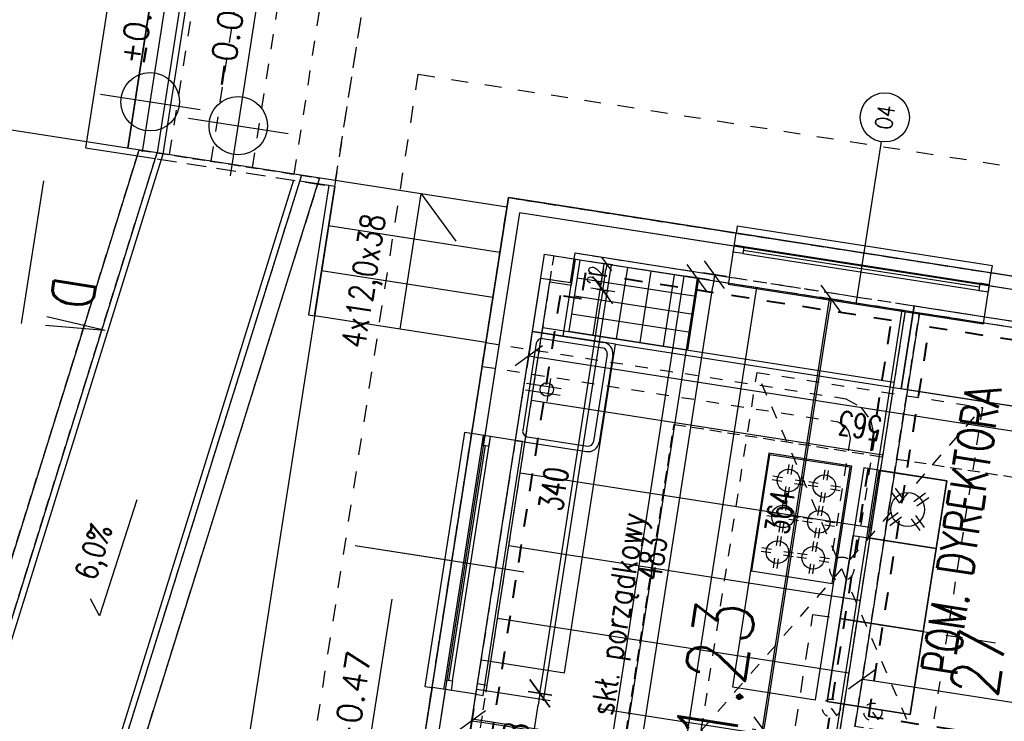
# Model space of a CAD drawing. Extents: x -38969 to 27108, y -24488 to 212598.
# Tile 186 of 256: x -8590 to -7770, y 39083 to 39667. Entities that reach past the tile are written whole.
import ezdxf
from ezdxf import colors
from ezdxf.entities.mleader import LeaderData, LeaderLine
from ezdxf.enums import TextEntityAlignment as Align
from ezdxf.math import Vec2, Vec3

# ---------------------------------------------------------------- set-up
doc = ezdxf.new("R2010")
doc.units = 0
doc.header["$LTSCALE"] = 100
doc.header["$MEASUREMENT"] = 0
for name, pattern in [('0.5_0.5', [1, 0.5, -0.5]), ('0.7_0.7', [1.4, 0.7, -0.7]), ('DASHDOT2', [0.5, 0.25, -0.125, 0, -0.125]), ('DASHED22', [0.15, 0.1, -0.05])]:
    doc.linetypes.add(name, pattern=pattern)
doc.layers.get('0').update_dxf_attribs({"linetype": 'CONTINUOUS'})
doc.layers.get('DEFPOINTS').update_dxf_attribs({"linetype": 'CONTINUOUS'})
for name, color, linetype in [('F_0-DIM', 6, 'CONTINUOUS'), ('F_0-MEBLE', 5, 'CONTINUOUS'), ('F_0-MEBLE kuchnia', 5, 'CONTINUOUS'), ('F_0-MUR istn', 200, 'CONTINUOUS'), ('F_0-MUW', 1, 'CONTINUOUS'), ('F_0-MUW pochylnia do rozb', 1, 'CONTINUOUS'), ('F_0-NR POM', 3, 'CONTINUOUS'), ('F_0-POMOCNICZA', 2, 'CONTINUOUS'), ('F_0-POW', 123, 'DASHED22'), ('F_0-STOLARKA', 6, 'CONTINUOUS'), ('F_0-STOLARKA TXT', 6, 'CONTINUOUS'), ('F_0-TXT', 123, 'CONTINUOUS'), ('F_0-znak przekroju', 3, 'CONTINUOUS'), ('F_1-DIM', 6, 'CONTINUOUS'), ('F_1-DIM100', 6, 'CONTINUOUS'), ('F_1-MUR istn', 200, 'CONTINUOUS'), ('F_1-MUW', 1, 'CONTINUOUS'), ('F_1-NR POM', 3, 'CONTINUOUS'), ('F_1-PLYTKI', 140, 'CONTINUOUS'), ('F_1-POMOCNICZA', 2, 'CONTINUOUS'), ('F_1-POW', 2, 'DASHED22'), ('F_1-POW pos', 2, 'DASHED22'), ('F_1-TXT', 123, 'CONTINUOUS'), ('F_1-WENTYLACJA', 2, 'CONTINUOUS'), ('F_1-WYKONCZENIE ŚCIANY', 140, 'CONTINUOUS'), ('t_1-TXT', 123, 'CONTINUOUS')]:
    doc.layers.add(name, color=color, linetype=linetype)
doc.styles.add('ROMANS', font='ROMANS.shx', dxfattribs={"width": 0.8})
doc.styles.get("Standard").update_dxf_attribs({"font": 'romans.shx', "width": 0.7})
doc.styles.add('TXT', font='romans.shx')
doc.dimstyles.new('DIM 50', dxfattribs={"dimscale": 10, "dimtxt": 1.2, "dimasz": 0.5, "dimexe": 0, "dimexo": 0, "dimgap": 0.2, "dimtad": 1, "dimdec": 4, "dimrnd": 0.5, "dimdsep": 46, "dimtxsty": 'ROMANS', "dimblk1": 'TICK1', "dimblk2": 'TICK1', "dimsah": 1, "dimcen": 0, "dimse1": 1, "dimse2": 1, "dimclrd": 6, "dimclre": 6, "dimclrt": 123, "dimadec": 0, "dimazin": 0, "dimtfac": 1, "dimtdec": 4, "dimtmove": 1, "dimatfit": 2, "dimfxl": 1, "dimtolj": 1, "dimarcsym": 0})
doc.dimstyles.new('DIM100', dxfattribs={"dimscale": 10, "dimtxt": 2, "dimasz": 1, "dimexe": 0, "dimexo": 0, "dimgap": 0.5, "dimtad": 1, "dimdec": 4, "dimrnd": 0.5, "dimdsep": 46, "dimtxsty": 'Standard', "dimblk1": 'TICK1', "dimblk2": 'TICK1', "dimsah": 1, "dimcen": 0, "dimse1": 1, "dimse2": 1, "dimclrd": 6, "dimclre": 6, "dimclrt": 123, "dimadec": 0, "dimazin": 0, "dimtfac": 1, "dimtdec": 4, "dimtmove": 2, "dimatfit": 3, "dimldrblk": 'TICK1', "dimfxl": 1, "dimtolj": 1, "dimarcsym": 0})

# ---------------------------------------------------------------- blocks, each defined once
blk = doc.blocks.new('TICK1')
at = {"color": 0}
for p, q in [((-1, -1), (1, 1)), ((0, -1), (0, 1)), ((0, 0), (-1, 0))]:
    blk.add_line(p, q, dxfattribs=at)
blk = doc.blocks.new('*D1556')
at = {"layer": 'DEFPOINTS', "color": 0}
for p in [(-8208.3, 39114.29), (-8156.4, 39106.21), (-8220.31, 39037.22)]:
    blk.add_point(p, dxfattribs=at)
at = {"layer": 'F_1-DIM100', "color": 6, "lineweight": -2, "transparency": 16777216}
blk.add_line((-8166.87, 39039.02), (-8157.94, 39096.33), dxfattribs=at)
at = {"layer": 'F_1-DIM100', "color": 6, "lineweight": -2, "transparency": 16777216, "xscale": 10, "yscale": 10, "zscale": 10}
for p, rotation in [((-8156.4, 39106.21), 81.14470898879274), ((-8168.41, 39029.14), 261.1447089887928)]:
    blk.add_blockref('TICK1', p, dxfattribs=dict(at, rotation=rotation))
at = {"layer": 'F_1-DIM100', "color": 123, "transparency": 16777216, "insert": (-8177.23, 39069.98), "char_height": 20, "attachment_point": 5, "rotation": 81.14471}
blk.add_mtext('\\A1;78', dxfattribs=at)
blk = doc.blocks.new('*D1557')
at = {"layer": 'DEFPOINTS', "color": 0}
for p in [(-8148.06, 39449.01), (-8104.06, 39442.16), (-8208.3, 39114.29)]:
    blk.add_point(p, dxfattribs=at)
at = {"layer": 'F_1-DIM100', "color": 6, "lineweight": -2, "transparency": 16777216}
blk.add_line((-8154.86, 39116.09), (-8105.6, 39432.27), dxfattribs=at)
at = {"layer": 'F_1-DIM100', "color": 6, "lineweight": -2, "transparency": 16777216, "xscale": 10, "yscale": 10, "zscale": 10}
for p, rotation in [((-8104.06, 39442.16), 81.14470898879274), ((-8156.4, 39106.21), 261.1447089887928)]:
    blk.add_blockref('TICK1', p, dxfattribs=dict(at, rotation=rotation))
at = {"layer": 'F_1-DIM100', "color": 123, "transparency": 16777216, "insert": (-8145.05, 39276.49), "char_height": 20, "attachment_point": 5, "rotation": 81.14471}
blk.add_mtext('\\A1;340', dxfattribs=at)
blk = doc.blocks.new('*D1558')
at = {"layer": 'DEFPOINTS', "color": 0}
for p in [(-8126.89, 39467.98), (-8100.68, 39463.89), (-8148.06, 39449.01)]:
    blk.add_point(p, dxfattribs=at)
at = {"layer": 'F_1-DIM', "color": 6, "lineweight": -2, "transparency": 16777216}
blk.add_line((-8103.29, 39447.1), (-8101.44, 39458.95), dxfattribs=at)
at = {"layer": 'F_1-DIM', "color": 6, "lineweight": -2, "transparency": 16777216, "xscale": 5, "yscale": 5, "zscale": 5}
for p, rotation in [((-8100.68, 39463.89), 81.14470898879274), ((-8104.06, 39442.16), 261.1447089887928)]:
    blk.add_blockref('TICK1', p, dxfattribs=dict(at, rotation=rotation))
at = {"layer": 'F_1-DIM', "color": 123, "transparency": 16777216, "insert": (-8110.27, 39454.26), "char_height": 12, "attachment_point": 5, "rotation": 81.14471, "style": 'ROMANS'}
blk.add_mtext('\\A1;22', dxfattribs=at)
blk = doc.blocks.new('*D1562')
at = {"layer": 'DEFPOINTS', "color": 0}
for p in [(-8126.89, 39467.98), (-8025.37, 39452.16), (-8314.68, 38431.53)]:
    blk.add_point(p, dxfattribs=at)
at = {"layer": 'F_1-DIM100', "color": 6, "lineweight": -2, "transparency": 16777216}
for p, q in [((-8026.91, 39442.28), (-8102.39, 38957.79)), ((-8185.93, 38421.59), (-8111.22, 38901.14))]:
    blk.add_line(p, q, dxfattribs=at)
at = {"layer": 'F_1-DIM100', "color": 6, "lineweight": -2, "transparency": 16777216, "xscale": 10, "yscale": 10, "zscale": 10}
for p, rotation in [((-8025.37, 39452.16), 81.14470898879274), ((-8187.47, 38411.71), 261.1447089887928)]:
    blk.add_blockref('TICK1', p, dxfattribs=dict(at, rotation=rotation))
at = {"layer": 'F_1-DIM100', "color": 123, "transparency": 16777216, "insert": (-8115.45, 38930.81), "char_height": 20, "attachment_point": 5, "rotation": 81.14471}
blk.add_mtext('\\A1;1053', dxfattribs=at)
blk = doc.blocks.new('*D1564')
at = {"layer": 'DEFPOINTS', "color": 0}
for p in [(-7913.8, 39434.78), (-7842.32, 39423.64), (-7896.38, 39063.67)]:
    blk.add_point(p, dxfattribs=at)
at = {"layer": 'F_1-DIM100', "color": 6, "lineweight": -2, "transparency": 16777216}
blk.add_line((-7968.3, 39085), (-7915.34, 39424.9), dxfattribs=at)
at = {"layer": 'F_1-DIM100', "color": 6, "lineweight": -2, "transparency": 16777216, "xscale": 10, "yscale": 10, "zscale": 10}
for p, rotation in [((-7913.8, 39434.78), 81.14470898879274), ((-7969.84, 39075.12), 261.1447089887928)]:
    blk.add_blockref('TICK1', p, dxfattribs=dict(at, rotation=rotation))
at = {"layer": 'F_1-DIM100', "color": 123, "transparency": 16777216, "insert": (-7956.64, 39257.26), "char_height": 20, "attachment_point": 5, "rotation": 81.14471}
blk.add_mtext('\\A1;364', dxfattribs=at)
blk = doc.blocks.new('*D1567')
at = {"layer": 'DEFPOINTS', "color": 0}
for p in [(-8208.3, 39114.29), (-7908.54, 39063.54), (-7912.75, 39036.53)]:
    blk.add_point(p, dxfattribs=at)
at = {"layer": 'F_1-DIM100', "color": 6, "lineweight": -2, "transparency": 16777216}
blk.add_line((-8203.25, 39081.79), (-7922.63, 39038.07), dxfattribs=at)
at = {"layer": 'F_1-DIM100', "color": 6, "lineweight": -2, "transparency": 16777216, "xscale": 10, "yscale": 10, "zscale": 10}
for p, rotation in [((-8213.13, 39083.33), 171.1447089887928), ((-7912.75, 39036.53), 351.1447089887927)]:
    blk.add_blockref('TICK1', p, dxfattribs=dict(at, rotation=rotation))
at = {"layer": 'F_1-DIM100', "color": 123, "transparency": 16777216, "insert": (-8065.25, 39045.11), "char_height": 20, "attachment_point": 5, "rotation": 171.14471}
blk.add_mtext('\\A1;304', dxfattribs=at)
blk = doc.blocks.new('*D1693')
at = {"layer": 'DEFPOINTS', "color": 0}
for p in [(-7883.17, 39148.47), (-7549.76, 39066.84), (-7549.98, 39065.43)]:
    blk.add_point(p, dxfattribs=at)
at = {"layer": 'F_1-DIM100', "color": 6, "lineweight": -2, "transparency": 16777216}
blk.add_line((-7878.02, 39116.53), (-7559.86, 39066.97), dxfattribs=at)
at = {"layer": 'F_1-DIM100', "color": 6, "lineweight": -2, "transparency": 16777216, "xscale": 10, "yscale": 10, "zscale": 10}
for p, rotation in [((-7887.9, 39118.07), 171.1447089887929), ((-7549.98, 39065.43), 351.1447089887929)]:
    blk.add_blockref('TICK1', p, dxfattribs=dict(at, rotation=rotation))
at = {"layer": 'F_1-DIM100', "color": 123, "transparency": 16777216, "insert": (-7721.25, 39076.93), "char_height": 20, "attachment_point": 5, "rotation": 171.14471}
blk.add_mtext('\\A1;342', dxfattribs=at)
blk = doc.blocks.new('*D1741')
at = {"layer": 'DEFPOINTS', "color": 0}
for p in [(-8165.77, 39387.3), (-8176.75, 39316.85), (-7629.69, 39170.9)]:
    blk.add_point(p, dxfattribs=at)
at = {"layer": 'F_0-DIM', "color": 6, "lineweight": -2, "transparency": 16777216}
blk.add_line((-7619.36, 39302.18), (-8155.89, 39385.76), dxfattribs=at)
at = {"layer": 'F_0-DIM', "color": 6, "lineweight": -2, "transparency": 16777216, "xscale": 10, "yscale": 10, "zscale": 10}
for p, rotation in [((-8165.77, 39387.3), 171.1447089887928), ((-7609.48, 39300.64), 351.1447089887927)]:
    blk.add_blockref('TICK1', p, dxfattribs=dict(at, rotation=rotation))
at = {"layer": 'F_0-DIM', "color": 123, "transparency": 16777216, "insert": (-7889.94, 39329.15), "char_height": 20, "attachment_point": 5, "rotation": 171.14471}
blk.add_mtext('\\A1;563', dxfattribs=at)
blk = doc.blocks.new('*D1744')
at = {"layer": 'DEFPOINTS', "color": 0}
for p in [(-8011, 39454.98), (-7986.8, 39451.21), (-8061.15, 38973.97)]:
    blk.add_point(p, dxfattribs=at)
at = {"layer": 'F_0-DIM', "color": 6, "lineweight": -2, "transparency": 16777216}
blk.add_line((-8083.81, 38987.62), (-8012.54, 39445.1), dxfattribs=at)
at = {"layer": 'F_0-DIM', "color": 6, "lineweight": -2, "transparency": 16777216, "xscale": 10, "yscale": 10, "zscale": 10}
for p, rotation in [((-8011, 39454.98), 81.14470898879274), ((-8085.35, 38977.74), 261.1447089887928)]:
    blk.add_blockref('TICK1', p, dxfattribs=dict(at, rotation=rotation))
at = {"layer": 'F_0-DIM', "color": 123, "transparency": 16777216, "insert": (-8063, 39218.67), "char_height": 20, "attachment_point": 5, "rotation": 81.14471}
blk.add_mtext('\\A1;483', dxfattribs=at)
blk = doc.blocks.new('OWYS_R6')
at = {"color": 6}
for p, q in [((0, 4.131), (0, -4.16)), ((-4.16, 0), (15.698, 0))]:
    blk.add_line(p, q, dxfattribs=at)
blk.add_circle((0, 0), 2.4, dxfattribs=at)
at = {"style": 'TXT'}
blk.add_attdef('%%P0.00', text='', height=2, dxfattribs=at).set_placement((2.8, 0.4), align=Align.BOTTOM_LEFT)
blk = doc.blocks.new('ZLEW_R1')
for p, q in [((-30, 0), (30, 0)), ((30, 0), (30, -39)), ((-30, 0), (-30, -39)), ((24, -3), (-24, -3)), ((-27, -6), (-27, -39)), ((27, -6), (27, -39)), ((24, -42), (-24, -42)), ((24, -45), (-24, -45))]:
    blk.add_line(p, q)
blk.add_circle((0, -12.5), 3.65)
for centre, radius, start, end in [((-24, -6), 3, 89.9984, 180), ((24, -6), 3, 0, 90), ((-24, -39), 6, 180, 270), ((-24, -39), 3, 180, 270), ((24, -39), 6, 270, 0), ((24, -39), 3, 270, 0)]:
    blk.add_arc(centre, radius, start, end)

msp = doc.modelspace()

# ---------------------------------------------------------------- hatches: boundary and pattern name
at = {"layer": 'F_1-PLYTKI'}
h = msp.add_hatch(dxfattribs=at)
h.set_pattern_fill('ANSI37', color=256, scale=490, angle=45)
h.set_pattern_definition([(171.145, (-8041.6, 39021.526), (-9.429, -60.52), []), (261.145, (-8041.6, 39021.526), (60.52, -9.429), [])])
edge = h.paths.add_edge_path()
edge.add_line((-8126.88873, 39467.97727), (-8130.2754, 39446.23951))
edge.add_line((-8130.2754, 39446.23951), (-8148.06085, 39449.01042))
edge.add_line((-8148.06085, 39449.01042), (-8200.40025, 39113.06312))
edge.add_line((-8200.40025, 39113.06312), (-8208.30489, 39114.29463))
edge.add_line((-8208.30489, 39114.29463), (-8218.46489, 39049.08134))
edge.add_line((-8218.46489, 39049.08134), (-8100.88334, 39030.76254))
edge.add_line((-8100.88334, 39030.76254), (-8094.8797, 39069.29768))
edge.add_arc((-8088.95122, 39068.37404), 6, 81.14470899, 171.14470899, ccw=False)
edge.add_line((-8088.02758, 39074.30252), (-8040.59973, 39066.91343))
edge.add_arc((-8041.52336, 39060.98495), 6, -8.85529101, 81.14470899, ccw=False)
edge.add_line((-8035.59488, 39060.06131), (-8041.59852, 39021.52618))
edge.add_line((-8041.59852, 39021.52618), (-8049.60337, 38970.146))
edge.add_line((-8049.60337, 38970.146), (-7926.09333, 38950.90358))
edge.add_line((-7926.09333, 38950.90358), (-7900.64017, 39114.27801))
edge.add_line((-7900.64017, 39114.27801), (-7877.54926, 39262.49005))
edge.add_line((-7877.54926, 39262.49005), (-7852.20241, 39425.18212))
edge.add_line((-7852.20241, 39425.18212), (-8126.88873, 39467.97727))
edge = h.paths.add_edge_path(flags=16)
edge.add_line((-8098.65285, 39091.33543), (-8106.73467, 39039.46122))
edge.add_line((-8106.73467, 39039.46122), (-8121.55588, 39041.77031))
edge.add_line((-8121.55588, 39041.77031), (-8122.32557, 39036.82991))
edge.add_line((-8122.32557, 39036.82991), (-8151.96798, 39041.44809))
edge.add_line((-8151.96798, 39041.44809), (-8151.19829, 39046.38849))
edge.add_line((-8151.19829, 39046.38849), (-8166.01949, 39048.69758))
edge.add_line((-8166.01949, 39048.69758), (-8157.93767, 39100.5718))
edge.add_line((-8157.93767, 39100.5718), (-8148.05687, 39099.03241))
edge.add_line((-8148.05687, 39099.03241), (-8147.67202, 39101.50261))
edge.add_line((-8147.67202, 39101.50261), (-8139.75708, 39100.26949))
edge.add_arc((-8132.14375, 39071.25161), 30, 57.58824468, 104.7011733, ccw=False)
edge.add_line((-8116.06375, 39096.57815), (-8108.14881, 39095.34503))
edge.add_line((-8108.14881, 39095.34503), (-8108.53366, 39092.87483))
edge.add_line((-8108.53366, 39092.87483), (-8098.65285, 39091.33543))
h.paths.add_polyline_path([(-8138.94576, 39092.55261), (-8140.10031, 39085.14201), (-8154.92151, 39087.4511), (-8153.76697, 39094.8617)], flags=0)
h.paths.add_polyline_path([(-8112.30445, 39051.4159), (-8108.45821, 39076.1035), (-8147.14773, 39082.13119), (-8150.99397, 39057.44359)], flags=0)

# ---------------------------------------------------------------- linework, layer by layer
at = {"layer": 'F_0-MEBLE'}
for p, q in [((-8130.44824, 39448.29056), (-8137.37551, 39403.82695)), ((-7844.73999, 39429.07982), (-7855.51575, 39359.9142)), ((-8093.41926, 39396.97872), (-8162.58488, 39407.75448))]:
    msp.add_line(p, q, dxfattribs=at)
at = {"layer": 'F_0-MEBLE', "linetype": '0.7_0.7', "ltscale": 0.15}
for p, q in [((-7834.37377, 39045.91685), (-7975.61932, 39373.56559)), ((-8022.10903, 39075.16534), (-7787.88407, 39344.3171))]:
    msp.add_line(p, q, dxfattribs=at)
at = {"layer": 'F_0-MEBLE'}
for points in [[(-8024.12913, 39451.68218), (-8123.15488, 39467.11004), (-8132.39124, 39407.82522), (-8033.36549, 39392.39736)], [(-7855.51575, 39359.9142), (-7844.73999, 39429.07982), (-7676.76634, 39402.91011), (-7687.5421, 39333.74449)], [(-7965.86378, 39306.26158), (-7996.18985, 39111.60977), (-7927.02423, 39100.83401), (-7896.69816, 39295.48582)], [(-7886.81736, 39293.94643), (-7917.14342, 39099.29461), (-7847.9778, 39088.51885), (-7817.65174, 39283.17067)], [(-7882.74686, 39235.62464), (-7873.97231, 39291.94522), (-7817.65174, 39283.17067), (-7826.42628, 39226.85009)], [(-7906.36766, 39168.46023), (-7895.5919, 39237.62585), (-7826.42628, 39226.85009), (-7837.20204, 39157.68447)], [(-7917.14342, 39099.29461), (-7906.36766, 39168.46023), (-7837.20204, 39157.68447), (-7847.9778, 39088.51885)]]:
    msp.add_lwpolyline(points, close=True, dxfattribs=at)
for points in [[(-8103.17555, 39463.99733), (-8112.41191, 39404.71251)], [(-8083.63167, 39460.95246), (-8092.86803, 39401.66765)], [(-8125.42998, 39452.50698), (-8026.40423, 39437.07912)], [(-8064.08778, 39457.90759), (-8073.32415, 39398.62278)], [(-8044.5439, 39454.86273), (-8053.78027, 39395.57791)], [(-8127.77306, 39437.46763), (-8028.74731, 39422.03977)], [(-8130.11614, 39422.42828), (-8031.09039, 39407.00042)], [(-8205.2261, 39134.05624), (-8136.06048, 39123.28048), (-8093.41926, 39396.97872), (-7202.17084, 39258.12537)], [(-8167.49175, 39364.67583), (-8138.78406, 39360.20328)], [(-8150.43951, 39349.34191), (-8147.45139, 39368.52159)], [(-8168.38355, 39358.95173), (-8139.67586, 39354.47917)]]:
    msp.add_lwpolyline(points, dxfattribs=at)
at = {"layer": 'F_0-MEBLE', "linetype": '0.7_0.7', "ltscale": 0.15}
for points in [[(-8201.48944, 39398.39479), (-7901.73804, 39351.69458), (-7889.31094, 39344.67168), (-7880.76408, 39332.97019), (-7877.85446, 39318.99565), (-7893.1915, 39220.55283)], [(-8204.56823, 39378.63318), (-7908.4111, 39332.49295), (-7902.91284, 39329.38573), (-7899.46337, 39324.66307), (-7898.17604, 39318.48016), (-7912.95311, 39223.63162)]]:
    msp.add_lwpolyline(points, dxfattribs=at)
msp.add_lwpolyline([(-8022.10903, 39075.16534), (-7975.61932, 39373.56559), (-7787.88407, 39344.3171), (-7834.37377, 39045.91685)], close=True, dxfattribs=at)
msp.add_circle((-7904.99655, 39209.74122), 10, dxfattribs=at)
at = {"layer": 'F_0-MEBLE kuchnia'}
for p, q in [((-7950.05273, 39288.93985), (-7948.80343, 39296.95867)), ((-7947.08849, 39288.47803), (-7945.83919, 39296.49685)), ((-7920.22839, 39284.29332), (-7918.97909, 39292.31215)), ((-7917.26415, 39283.8315), (-7916.01485, 39291.85033)), ((-7954.88276, 39282.78503), (-7962.90159, 39284.03433)), ((-7954.42094, 39285.74927), (-7962.43977, 39286.99857)), ((-7944.35973, 39281.14558), (-7936.3409, 39279.89627)), ((-7943.89791, 39284.10982), (-7935.87909, 39282.86051)), ((-7925.05843, 39278.1385), (-7933.07725, 39279.38781)), ((-7924.59661, 39281.10274), (-7932.61543, 39282.35205)), ((-7914.07357, 39279.46329), (-7906.05475, 39278.21399)), ((-7951.69218, 39278.41681), (-7952.94149, 39270.39799)), ((-7948.72794, 39277.955), (-7949.97725, 39269.93617)), ((-7921.86785, 39273.77029), (-7923.11715, 39265.75146)), ((-7918.9036, 39273.30847), (-7920.15291, 39265.28965)), ((-7914.53539, 39276.49905), (-7906.51657, 39275.24975)), ((-7856.72747, 39264.52068), (-7863.90763, 39274.35101)), ((-7853.09359, 39267.1749), (-7860.27375, 39277.00523)), ((-7845.07628, 39265.92583), (-7835.24594, 39273.10599)), ((-7954.69926, 39259.11551), (-7953.44995, 39267.13434)), ((-7951.73502, 39258.65369), (-7950.48571, 39266.67252)), ((-7842.42206, 39262.29194), (-7832.59172, 39269.4721)), ((-7959.06747, 39255.92493), (-7967.08629, 39257.17424)), ((-7924.87492, 39254.46899), (-7923.62562, 39262.48781)), ((-7921.91068, 39254.00717), (-7920.66137, 39262.02599)), ((-7857.97654, 39256.50337), (-7867.80688, 39249.32321)), ((-7959.52929, 39252.96069), (-7967.54811, 39254.21)), ((-7956.33871, 39248.59248), (-7957.58801, 39240.57365)), ((-7953.37447, 39248.13066), (-7954.62377, 39240.11184)), ((-7949.00625, 39251.32124), (-7940.98743, 39250.07194)), ((-7948.54444, 39254.28548), (-7940.52561, 39253.03618)), ((-7929.70495, 39248.31416), (-7937.72378, 39249.56347)), ((-7929.24313, 39251.27841), (-7937.26196, 39252.52771)), ((-7919.18192, 39246.67471), (-7911.16309, 39245.42541)), ((-7918.7201, 39249.63895), (-7910.70128, 39248.38965)), ((-7855.32232, 39252.86948), (-7865.15266, 39245.68932)), ((-7847.30501, 39251.62041), (-7840.12485, 39241.79008)), ((-7843.67113, 39254.27463), (-7836.49097, 39244.4443)), ((-7926.51437, 39243.94595), (-7927.76368, 39235.92713)), ((-7923.55013, 39243.48413), (-7924.79943, 39235.46531)), ((-7959.34578, 39229.29118), (-7958.09648, 39237.31)), ((-7956.38154, 39228.82936), (-7955.13224, 39236.84818)), ((-7929.52145, 39224.64465), (-7928.27214, 39232.66347)), ((-7926.55721, 39224.18283), (-7925.3079, 39232.20165)), ((-7964.17581, 39223.13635), (-7972.19464, 39224.38566)), ((-7963.714, 39226.10059), (-7971.73282, 39227.3499)), ((-7953.19096, 39224.46114), (-7945.17214, 39223.21184)), ((-7933.88966, 39221.45407), (-7941.90848, 39222.70337)), ((-7960.98523, 39218.76814), (-7962.23454, 39210.74932)), ((-7958.02099, 39218.30632), (-7959.2703, 39210.2875)), ((-7953.65278, 39221.4969), (-7945.63396, 39220.2476)), ((-7934.35148, 39218.48983), (-7942.3703, 39219.73913)), ((-7931.1609, 39214.12161), (-7932.4102, 39206.10279)), ((-7928.19666, 39213.6598), (-7929.44596, 39205.64097)), ((-7923.82844, 39216.85038), (-7915.80962, 39215.60107)), ((-7923.36663, 39219.81462), (-7915.3478, 39218.56531))]:
    msp.add_line(p, q, dxfattribs=at)
msp.add_lwpolyline([(-7913.05882, 39197.74091), (-7897.97276, 39294.57278), (-7965.16222, 39305.04066), (-7980.24828, 39208.20879)], close=True, dxfattribs=at)
for centre, radius in [((-7949.39034, 39283.44742), 9.38277), ((-7919.566, 39278.8009), 9.38277), ((-7850.1993, 39259.39766), 14.07415), ((-7954.03686, 39253.62309), 9.38277), ((-7924.21253, 39248.97656), 9.38277), ((-7958.68339, 39223.79875), 9.38277), ((-7928.85905, 39219.15222), 9.38277)]:
    msp.add_circle(centre, radius, dxfattribs=at)
at = {"layer": 'F_0-MUR istn'}
for p, q in [((-8182.67234, 39519.17483), (-8213.30628, 39322.54685)), ((-7992.96092, 39489.61846), (-8182.67234, 39519.17483)), ((-7998.65668, 39453.05949), (-7992.96092, 39489.61846)), ((-8130.9556, 39448.36961), (-8127.10712, 39473.07161)), ((-8127.10712, 39473.07161), (-7998.65668, 39453.05949)), ((-8176.74731, 39316.85109), (-8155.65761, 39452.21809)), ((-8155.65761, 39452.21809), (-8130.9556, 39448.36961)), ((-7786.21942, 39419.96252), (-7780.52366, 39456.52149)), ((-7587.848, 39426.5033), (-7780.52366, 39456.52149)), ((-7786.21942, 39419.96252), (-7593.54376, 39389.94433)), ((-8176.74731, 39316.85109), (-8213.30628, 39322.54685)), ((-8246.24931, 39111.09767), (-8281.65538, 38883.8392)), ((-8209.69034, 39105.40191), (-8246.24931, 39111.09767)), ((-8212.92307, 39084.65223), (-8209.69034, 39105.40191)), ((-8107.19848, 39068.18071), (-8212.92307, 39084.65223))]:
    msp.add_line(p, q, dxfattribs=at)
at = {"layer": 'F_0-MUW', "linetype": 'Continuous'}
for p, q in [((-8471.56283, 39743.18087), (-8500.04162, 39560.38602)), ((-8471.56283, 39743.18087), (-8500.04162, 39560.38602)), ((-8327.33048, 39528.41792), (-8532.51083, 38211.44095)), ((-8173.49679, 39506.61261), (-8202.4374, 39320.85352)), ((-7994.65425, 39478.74958), (-8173.49679, 39506.61261)), ((-7589.54134, 39415.63442), (-7782.21699, 39445.6526)), ((-8235.38043, 39109.40434), (-8270.7865, 38882.14587))]:
    msp.add_line(p, q, dxfattribs=at)
at = {"layer": 'F_0-MUW'}
for p, q in [((-8355.07395, 39537.80057), (-8591.0778, 38782.04656)), ((-8341.59555, 39530.64037), (-8576.42793, 38778.63775))]:
    msp.add_line(p, q, dxfattribs=at)
at = {"layer": 'F_0-MUW', "linetype": 'Continuous'}
for points in [[(-8427.81856, 40247.59505), (-8534.82734, 39560.7452), (-8476.94791, 39551.72778)], [(-8499.47483, 39560.29772), (-8393.23575, 40242.20717)], [(-8300.41431, 39686.15464), (-8446.5386, 39708.92028), (-8470.45613, 39555.4025), (-8707.46105, 38795.11835), (-8745.99185, 38801.12131), (-8794.74894, 40083.1196)], [(-8183.92474, 39511.13613), (-8657.56768, 39584.92802), (-8585.04133, 40050.4479), (-8794.74894, 40083.1196)], [(-8299.64462, 39691.09504), (-8450.70931, 39714.63038), (-8475.33961, 39556.53754)], [(-8299.64462, 39691.09504), (-8450.70931, 39714.63038), (-8475.33961, 39556.53754)], [(-8534.82734, 39560.7452), (-8476.94791, 39551.72778)], [(-8332.27088, 39529.18762), (-8356.58085, 39532.97502)], [(-8272.79185, 39409.60607), (-8255.24276, 39522.24722), (-8226.5864, 39483.01389)], [(-8189.77443, 39473.58908), (-8332.41048, 39495.81127)], [(-8195.62413, 39436.04203), (-8338.26018, 39458.26422)], [(-8201.47383, 39398.49498), (-8344.10987, 39420.71717)]]:
    msp.add_lwpolyline(points, dxfattribs=at)
at = {"layer": 'F_0-MUW'}
for points in [[(-8361.57595, 39533.75324), (-8595.96109, 38783.18283), (-8618.33941, 38639.54462), (-8879.33537, 38680.20687), (-8856.93982, 38823.95567), (-8905.48461, 40100.37183)], [(-8794.74894, 40083.1196), (-8789.7155, 40082.33541), (-8741.15202, 38805.4276), (-8710.95138, 38800.72244), (-8475.33961, 39556.53754)], [(-8774.61519, 40079.98284), (-8726.6325, 38818.34646), (-8721.42238, 38817.53474), (-8490.32381, 39558.87202)]]:
    msp.add_lwpolyline(points, dxfattribs=at)
at = {"layer": 'F_0-MUW', "linetype": 'Continuous'}
msp.add_lwpolyline([(-8332.27088, 39529.18762), (-8349.05027, 39421.48686), (-8344.10987, 39420.71717), (-8327.33048, 39528.41792)], close=True, dxfattribs=at)
at = {"layer": 'F_0-MUW pochylnia do rozb', "color": 253, "linetype": '0.5_0.5', "ltscale": 0.25, "true_color": 0x9b9897}
for points in [[(-8464.89202, 39554.90984), (-8440.26171, 39713.00268)], [(-8430.30921, 39549.52196), (-8405.6789, 39707.6148)], [(-8395.7264, 39544.13408), (-8371.09609, 39702.22692)], [(-8475.11314, 39551.44193), (-8327.33048, 39528.41792), (-8301.93047, 39691.45117)], [(-8361.14359, 39538.7462), (-8336.51328, 39696.83905)], [(-8326.56078, 39533.35832), (-8301.93047, 39691.45117)], [(-8471.51887, 39550.88196), (-8327.33048, 39528.41792)]]:
    msp.add_lwpolyline(points, dxfattribs=at)
at = {"layer": 'F_0-POMOCNICZA', "linetype": '0.7_0.7', "ltscale": 0.2}
for p, q in [((-8462.3305, 38308.7979), (-8257.74501, 39621.9566)), ((-8257.74501, 39621.9566), (-7270.65281, 39468.17113))]:
    msp.add_line(p, q, dxfattribs=at)
at = {"layer": 'F_0-POMOCNICZA', "linetype": '0.7_0.7', "ltscale": 0.15}
for points in [[(-7992.96092, 39489.61846), (-7780.52366, 39456.52149)], [(-7998.65668, 39453.05949), (-7786.21942, 39419.96252)], [(-8246.24931, 39111.09767), (-8213.30628, 39322.54685)], [(-8209.69034, 39105.40191), (-8176.74731, 39316.85109)]]:
    msp.add_lwpolyline(points, dxfattribs=at)
at = {"layer": 'F_0-POW'}
for points in [[(-8359.54872, 38383.87058), (-8182.67234, 39519.17483), (-7195.58013, 39365.38935), (-7083.66617, 40083.72372), (-8071.74646, 40237.66314), (-7895.63977, 41368.02699), (-5776.20755, 41037.82694), (-6235.40883, 38090.38344), (-6241.10459, 38053.82447)], [(-8355.07395, 39537.80057), (-8591.0778, 38782.04656), (-8614.16871, 38633.83452), (-8885.04547, 38676.03616), (-8861.95456, 38824.24821), (-8910.51805, 40101.15602), (-8789.7155, 40082.33541), (-8741.15202, 38805.4276), (-8710.95138, 38800.72244), (-8475.33961, 39556.53754)]]:
    msp.add_lwpolyline(points, close=True, dxfattribs=at)
msp.add_lwpolyline([(-8774.61519, 40079.98284), (-8726.6325, 38818.34646), (-8721.42238, 38817.53474), (-8490.32381, 39558.87202), (-8340.08865, 39535.46591), (-8576.42793, 38778.63775), (-8601.6566, 38616.70423), (-8902.17577, 38663.52405), (-8876.99878, 38825.12583), (-8925.61836, 40103.5086)], dxfattribs=at)
at = {"layer": 'F_0-POW', "color": 1}
msp.add_lwpolyline([(-7595.51992, 39390.25221), (-7669.87266, 38913.00943), (-8061.15245, 38973.96944), (-8063.46154, 38959.14823), (-8122.74636, 38968.3846), (-8107.19848, 39068.18071), (-8212.92307, 39084.65223), (-8155.65761, 39452.21809), (-8130.9556, 39448.36961), (-8127.10712, 39473.07161)], close=True, dxfattribs=at)
at = {"layer": 'F_0-STOLARKA'}
for p, q in [((-7986.59567, 39478.50614), (-7782.06305, 39446.64068)), ((-7987.51931, 39472.57766), (-7782.98669, 39440.7122)), ((-7987.05749, 39475.5419), (-7790.42951, 39444.90796)), ((-8235.137, 39117.46292), (-8203.42548, 39321.00746)), ((-8232.17275, 39117.0011), (-8201.69275, 39312.641)), ((-8229.20851, 39116.53928), (-8197.49699, 39320.08382))]:
    msp.add_line(p, q, dxfattribs=at)
for points in [[(-7780.52366, 39456.52149), (-7779.60002, 39462.44997), (-7992.03728, 39495.54694), (-7992.96092, 39489.61846)], [(-7998.65668, 39453.05949), (-7999.58031, 39447.13101), (-7787.14305, 39414.03403), (-7786.21942, 39419.96252)], [(-8213.30628, 39322.54685), (-8219.23476, 39323.47049), (-8252.1778, 39112.02131), (-8246.24931, 39111.09767)], [(-8209.69034, 39105.40191), (-8203.76186, 39104.47828), (-8170.81883, 39315.92746), (-8176.74731, 39316.85109)]]:
    msp.add_lwpolyline(points, dxfattribs=at)
for points in [[(-7995.42395, 39473.80918), (-7994.50031, 39479.73766), (-7986.59567, 39478.50614), (-7987.51931, 39472.57766)], [(-7782.98669, 39440.7122), (-7782.06305, 39446.64068), (-7789.96769, 39447.8722), (-7790.89133, 39441.94372)], [(-8197.49699, 39320.08382), (-8203.42548, 39321.00746), (-8204.65699, 39313.10282), (-8198.72851, 39312.17918)], [(-8230.44003, 39108.63464), (-8236.36851, 39109.55828), (-8235.137, 39117.46292), (-8229.20851, 39116.53928)]]:
    msp.add_lwpolyline(points, close=True, dxfattribs=at)
at = {"layer": 'F_0-STOLARKA TXT', "ltscale": 0.6}
for p, q in [((-7872.28983, 39565.83498), (-7893.36168, 39430.58252)), ((-8310.44757, 39229.39033), (-8229.7778, 39216.82226)), ((-8310.44757, 39229.39033), (-8169.73521, 39207.46784))]:
    msp.add_line(p, q, dxfattribs=at)
msp.add_circle((-7869.13792, 39586.06593), 20.475, dxfattribs=at)
at = {"layer": 'F_0-TXT'}
msp.add_lwpolyline([(-8492.14061, 39267.49708), (-8523.26447, 39170.67797), (-8530.60919, 39184.98197)], dxfattribs=at)
at = {"layer": 'F_0-znak przekroju', "color": 3, "linetype": 'DASHDOT2', "ltscale": 2}
for q in [(-8586.80963, 39424.28877), (-8586.80963, 39424.28877), (-8588.34902, 39414.40797), (-8588.34902, 39414.40797)]:
    msp.add_line((-8518.41371, 39408.57261), q, dxfattribs=at)
at = {"layer": 'F_0-znak przekroju', "color": 3, "linetype": 'DASHDOT2', "ltscale": 70}
msp.add_lwpolyline([(-8569.83888, 39533.21774), (-8569.83888, 39533.21774), (-8569.83888, 39533.21774), (-8588.34902, 39414.40797)], dxfattribs=at)
at = {"layer": 'F_1-MUR istn'}
for p, q in [((-8182.67234, 39519.17483), (-8261.0275, 39016.24196)), ((-7195.58013, 39365.38935), (-8182.67234, 39519.17483)), ((-8126.88873, 39467.97727), (-7502.42199, 39370.68756)), ((-7852.20241, 39425.18212), (-7910.54545, 39050.69969)), ((-7840.34545, 39423.33484), (-7894.07031, 39078.49482)), ((-8224.46853, 39010.5462), (-8208.30489, 39114.29463))]:
    msp.add_line(p, q, dxfattribs=at)
msp.add_lwpolyline([(-8208.30489, 39114.29463), (-8200.40025, 39113.06312), (-8148.06085, 39449.01042), (-8130.2754, 39446.23951), (-8126.88873, 39467.97727)], dxfattribs=at)
at = {"layer": 'F_1-MUW', "linetype": 'Continuous'}
for p, q in [((-8173.49679, 39506.61261), (-8250.15861, 39014.54863)), ((-7187.39266, 39352.98108), (-8173.49679, 39506.61261)), ((-8208.30489, 39114.29463), (-8152.57882, 39471.9797)), ((-8152.57882, 39471.9797), (-8126.88873, 39467.97727))]:
    msp.add_line(p, q, dxfattribs=at)
at = {"layer": 'F_1-POMOCNICZA', "linetype": '0.7_0.7', "ltscale": 0.2}
for p, q in [((-8462.3305, 38308.7979), (-8257.74501, 39621.9566)), ((-8257.74501, 39621.9566), (-7270.65281, 39468.17113)), ((-7956.49473, 38996.12255), (-7929.09351, 39172.00084)), ((-7929.09351, 39172.00084), (-6942.0013, 39018.21536))]:
    msp.add_line(p, q, dxfattribs=at)
msp.add_lwpolyline([(-7970.71245, 41470.80876), (-5673.42578, 41112.89962), (-6146.4816, 38076.52889), (-6166.03191, 37951.0427), (-8462.3305, 38308.7979), (-8257.74501, 39621.9566), (-7270.65281, 39468.17113), (-7186.44795, 40008.65104), (-7663.69072, 40083.00378)], dxfattribs=at)
at = {"layer": 'F_1-POMOCNICZA'}
msp.add_lwpolyline([(-7972.45554, 40874.97492), (-7895.63977, 41368.02699), (-5776.20755, 41037.82694), (-6235.40883, 38090.38344), (-6241.10459, 38053.82447), (-8359.54872, 38383.87058), (-8182.67234, 39519.17483), (-7195.58013, 39365.38935), (-7083.66617, 40083.72372), (-8071.74646, 40237.66314), (-7995.23857, 40728.73904)], dxfattribs=at)
at = {"layer": 'F_1-POW'}
msp.add_lwpolyline([(-8359.54872, 38383.87058), (-8182.67234, 39519.17483), (-7195.58013, 39365.38935), (-7083.66617, 40083.72372), (-8071.74646, 40237.66314), (-7895.63977, 41368.02699), (-5776.20755, 41037.82694), (-6235.40883, 38090.38344), (-6241.10459, 38053.82447)], close=True, dxfattribs=at)
at = {"layer": 'F_1-POW', "color": 1}
for points in [[(-7871.19719, 39303.26166), (-7926.09333, 38950.90358), (-8049.60337, 38970.146), (-8041.59852, 39021.52618), (-8091.60403, 39029.31686), (-8044.71274, 39330.29477)], [(-7812.72143, 39065.82096), (-7812.72143, 39065.82096), (-7894.07031, 39078.49482), (-7859.34023, 39301.41439), (-7521.41677, 39248.76711), (-7575.38927, 38902.33751), (-7782.88613, 38934.66478), (-7763.64371, 39058.17482), (-7788.49465, 39062.04651), (-7788.49465, 39062.04651)]]:
    msp.add_lwpolyline(points, close=True, dxfattribs=at)
at = {"layer": 'F_1-POW pos'}
for points in [[(-7852.20241, 39425.18212), (-7926.09333, 38950.90358), (-8049.60337, 38970.146), (-8041.59852, 39021.52618), (-8210.56025, 39047.84982), (-8144.67418, 39470.74818)], [(-7812.72143, 39065.82096), (-7812.72143, 39065.82096), (-7894.07031, 39078.49482), (-7840.34545, 39423.33484), (-7502.42199, 39370.68756), (-7575.38927, 38902.33751), (-7782.88613, 38934.66478), (-7763.64371, 39058.17482), (-7788.49465, 39062.04651), (-7788.49465, 39062.04651)]]:
    msp.add_lwpolyline(points, close=True, dxfattribs=at)
at = {"layer": 'F_1-WENTYLACJA', "linetype": '0.5_0.5', "ltscale": 0.15}
for p, q in [((-7909.2982, 39087.81113), (-7918.1456, 39099.92408)), ((-7874.74213, 39084.52942), (-7883.58953, 39096.64237))]:
    msp.add_line(p, q, dxfattribs=at)
for centre in [(-7913.7219, 39093.8676), (-7879.16583, 39090.5859)]:
    msp.add_circle(centre, 7.5, dxfattribs=at)
at = {"layer": 'F_1-WYKONCZENIE ŚCIANY', "color": 200, "linetype": '0.5_0.5', "lineweight": 40, "ltscale": 0.3, "true_color": 0xba03fc}
msp.add_lwpolyline([(-7935.97413, 38952.44297), (-7863.62261, 39416.84071), (-8118.54732, 39456.55708), (-8121.93399, 39434.81931), (-8139.71944, 39437.59022), (-8199.14005, 39056.19123)], dxfattribs=at)
msp.add_lwpolyline([(-7811.18204, 39075.70176), (-7882.65011, 39086.83623), (-7832.05019, 39411.61846), (-7513.88833, 39362.04996), (-7583.73068, 38913.7577), (-7771.46594, 38943.00619), (-7752.22351, 39066.51623), (-7786.95526, 39071.92731)], close=True, dxfattribs=at)

# ---------------------------------------------------------------- block references
at = {"layer": 'F_0-MEBLE', "xscale": 1.533333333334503, "yscale": 1.533333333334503, "zscale": 1.533333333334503, "rotation": 81.14470898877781}
msp.add_blockref('ZLEW_R1', (-8169.6661, 39362.30279), dxfattribs=at)
at = {"layer": 'F_0-TXT', "xscale": 10.12499999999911, "yscale": 10.12499999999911, "zscale": 10.12499999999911, "rotation": 81.1976891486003}
for p, values in [((-8481.05492, 39599.02317), {'%%P0.00': '%%p0.00'}), ((-8407.73824, 39579.114), {'%%P0.00': '-0.07'}), ((-8303.91322, 39027.65931), {'%%P0.00': '-0.47'})]:
    msp.add_blockref('OWYS_R6', p, dxfattribs=at).add_auto_attribs(values)

# ---------------------------------------------------------------- texts
at = {"layer": 'F_0-NR POM', "color": 3, "style": 'ROMANS', "width": 0.8}
msp.add_text('27', height=40, rotation=81.14470899, dxfattribs=at).set_placement((-7775.76444, 39101.62743))
at = {"layer": 'F_0-STOLARKA TXT', "color": 2, "ltscale": 0.6, "insert": (-7869.13792, 39586.06593), "char_height": 14, "attachment_point": 5, "rotation": 81.14470899, "style": 'ROMANS'}
msp.add_mtext('O4', dxfattribs=at)
at = {"layer": 'F_0-TXT', "style": 'ROMANS', "width": 0.8}
msp.add_text('4x12,0x38', height=20, rotation=81.14470899, dxfattribs=at).set_placement((-8302.33601, 39392.74598))
at = {"layer": 'F_0-TXT', "insert": (-8525.66963, 39223.42354), "char_height": 18.432, "width": 69.5986112, "attachment_point": 5, "rotation": 72.17926619, "style": 'ROMANS'}
msp.add_mtext('6,0%', dxfattribs=at)
at = {"layer": 'F_0-znak przekroju', "style": 'ROMANS', "width": 0.8}
msp.add_text('D', height=35, rotation=261.14470899, dxfattribs=at).set_placement((-8560.47437, 39454.7569))
at = {"layer": 'F_1-NR POM', "color": 3, "style": 'ROMANS', "width": 0.8}
msp.add_text('1.23', height=50, rotation=81.14470899, dxfattribs=at).set_placement((-7994.60164, 39060.60858))
at = {"layer": 'F_1-TXT', "width": 0.7}
msp.add_text('POM. DYREKTORA', height=30, rotation=81.14470899, dxfattribs=at).set_placement((-7809.33352, 39119.7389))

# ---------------------------------------------------------------- dimensions: what is measured, and where the dimension line sits
at = {"layer": 'F_0-DIM'}
for base, p1, p2, angle, picture, middle in [((-8010.99835, 39454.98228), (-8061.15245, 38973.96944), (-7986.79971, 39451.21222), 81.14470899, '*D1744', (-8062.99592, 39218.66998)), ((-8165.77099, 39387.30403), (-7629.69447, 39170.89839), (-8176.74731, 39316.85109), 171.14470899, '*D1741', (-7889.93548, 39329.14888))]:
    dim = msp.add_linear_dim(base=base, p1=p1, p2=p2, angle=angle, dimstyle='DIM100', dxfattribs=at)
    dim.commit()
    dim.dimension.update_dxf_attribs({"geometry": picture, "text_midpoint": middle})
at = {"layer": 'F_1-DIM'}
dim = msp.add_linear_dim(base=(-8100.67511, 39463.89328), p1=(-8148.06085, 39449.01042), p2=(-8126.88873, 39467.97727), angle=81.14470899, dimstyle='DIM 50', dxfattribs=at)
dim.commit()
dim.dimension.update_dxf_attribs({"geometry": '*D1558', "text_midpoint": (-8110.27308, 39454.25592)})
at = {"layer": 'F_1-DIM100'}
dim = msp.add_linear_dim(base=(-8025.37192, 39452.16131), p1=(-8314.67702, 38431.53115), p2=(-8126.88873, 39467.97727), angle=81.14470899, dimstyle='DIM100', dxfattribs=at)
dim.commit()
dim.dimension.update_dxf_attribs({"geometry": '*D1562', "text_midpoint": (-8115.45157, 38930.81381), "dimtype": 160})
for base, p1, p2, angle, picture, middle in [((-8104.06178, 39442.15552), (-8208.30489, 39114.29463), (-8148.06085, 39449.01042), 81.14470899, '*D1557', (-8145.05268, 39276.49096)), ((-7913.80467, 39434.77953), (-7896.3794, 39063.67362), (-7842.32161, 39423.64272), 81.14470899, '*D1564', (-7956.64285, 39257.25801)), ((-7549.98051, 39065.427), (-7883.16829, 39148.47084), (-7549.76022, 39066.84092), 171.14470899, '*D1693', (-7721.25133, 39076.92944)), ((-8156.40118, 39106.20822), (-8220.31216, 39037.22437), (-8208.30489, 39114.29463), 81.14470899, '*D1556', (-8177.22602, 39069.98218)), ((-7912.75282, 39036.53141), (-8208.30489, 39114.29463), (-7908.54424, 39063.54473), 171.14470899, '*D1567', (-8065.25011, 39045.10899))]:
    dim = msp.add_linear_dim(base=base, p1=p1, p2=p2, angle=angle, dimstyle='DIM100', dxfattribs=at)
    dim.commit()
    dim.dimension.update_dxf_attribs({"geometry": picture, "text_midpoint": middle})

# ---------------------------------------------------------------- leaders
at = {"layer": 'F_1-TXT'}
ml = msp.add_multileader_mtext('Standard', dxfattribs=at)
ml.set_content('NADWIESZENIE \\PDO ROZBIÓRKI', color=256)
ml.set_leader_properties(color=6)
ml.build(insert=Vec2(0, 0))
ml.multileader.update_dxf_attribs({"dogleg_length": 0.36, "arrow_head_size": 0.18})
ctx = ml.context
ctx.base_point, ctx.char_height, ctx.arrow_head_size, ctx.landing_gap_size, ctx.plane_origin, ctx.plane_x_axis, ctx.plane_y_axis = Vec3(-8296.38576, 39737.78288), 20, 0.18, 0.09, Vec3(-8790.75453, 42693.2669), Vec3(0.153939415, 0.988080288), Vec3(-0.988080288, 0.153939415)
ctx.text_align_type = 2
notes = []
notes.append((ctx, [(0, (1, 1, 0), (-8270.96702, 39900.93636), (-0.153939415, -0.988080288), 18.94168, [(1, [(-8190.80015, 40058.14703), (-8107.51111, 39956.75863)], 0, [])])]))
ctx.mtext.insert, ctx.mtext.text_direction, ctx.mtext.rotation, ctx.mtext.alignment, ctx.mtext.flow_direction = Vec3(-8283.77755, 39883.67092), Vec3(0.153939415, 0.988080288), 1.416242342, 3, 5
ml = msp.add_multileader_mtext('Standard', dxfattribs=at)
ml.set_content('skł. porządkowy', color=256, style='ROMANS')
ml.set_leader_properties()
ml.build(insert=Vec2(0, 0))
ml.multileader.update_dxf_attribs({"arrow_head_size": 6})
ctx = ml.context
ctx.base_point, ctx.char_height, ctx.arrow_head_size, ctx.landing_gap_size, ctx.plane_origin, ctx.plane_x_axis, ctx.plane_y_axis = Vec3(-8102.11473, 39084.89628), 20, 6, 3, Vec3(-7776.5826, 39225.78801), Vec3(0.153939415, 0.988080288), Vec3(-0.988080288, 0.153939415)
notes.append((ctx, [(0, (0, 0, 0), (0, 0), (1, 0), 1, [])]))
ctx.mtext.insert, ctx.mtext.text_direction, ctx.mtext.rotation, ctx.mtext.flow_direction = Vec3(-8114.82732, 39089.91305), Vec3(0.153939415, 0.988080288), 1.416242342, 5
at = {"layer": 't_1-TXT', "ltscale": 0.6}
ml = msp.add_multileader_mtext('Standard', dxfattribs=at)
ml.set_content('ppp=297,30', color=256)
ml.set_leader_properties()
ml.build(insert=Vec2(0, 0))
ml.multileader.update_dxf_attribs({"dogleg_length": 0.36, "arrow_head_size": 0.09})
ctx = ml.context
ctx.base_point, ctx.char_height, ctx.arrow_head_size, ctx.landing_gap_size, ctx.plane_origin, ctx.plane_x_axis, ctx.plane_y_axis = Vec3(-32072.77193, 59913.30266), 100, 0.09, 0.045, Vec3(-30900.37988, 64272.54371), Vec3(0.081927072, 0.996638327), Vec3(-0.996638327, 0.081927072)
notes.append((ctx, [(0, (0, 0, 0), (0, 0), (1, 0), 1, [])]))
ctx.mtext.insert, ctx.mtext.text_direction, ctx.mtext.rotation, ctx.mtext.flow_direction = Vec3(-32139.2108, 59918.80931), Vec3(0.081927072, 0.996638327), 1.488777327, 5
ml = msp.add_multileader_mtext('Standard', dxfattribs=at)
ml.set_content('1kond.', color=256)
ml.set_leader_properties()
ml.build(insert=Vec2(0, 0))
ml.multileader.update_dxf_attribs({"dogleg_length": 0.36, "arrow_head_size": 0.09})
ctx = ml.context
ctx.base_point, ctx.char_height, ctx.arrow_head_size, ctx.landing_gap_size, ctx.plane_origin, ctx.plane_x_axis, ctx.plane_y_axis = Vec3(-32578.38797, 60152.18437), 100, 0.09, 0.045, Vec3(-31833.25262, 57759.6945), Vec3(0.085898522, 0.996303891), Vec3(-0.996303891, 0.085898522)
ctx.text_align_type = 2
notes.append((ctx, [(0, (0, 0, 0), (0, 0), (1, 0), 1, [])]))
ctx.mtext.insert, ctx.mtext.text_direction, ctx.mtext.rotation, ctx.mtext.alignment, ctx.mtext.flow_direction = Vec3(-32597.43945, 60513.29581), Vec3(0.085898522, 0.996303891), 1.484791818, 3, 5
for ctx, leaders in notes:
    for number, flags, end, landing, length, lines in leaders:
        leader = LeaderData()
        leader.index, (leader.has_last_leader_line, leader.has_dogleg_vector, leader.attachment_direction) = number, flags
        leader.last_leader_point, leader.dogleg_vector, leader.dogleg_length = Vec3(end), Vec3(landing), length
        for number, points, colour, breaks in lines:
            line = LeaderLine()
            line.index, line.vertices, line.color, line.breaks = number, Vec3.list(points), colors.encode_raw_color(colour), breaks
            leader.lines.append(line)
        ctx.leaders.append(leader)

doc.saveas('drawing.dxf')
